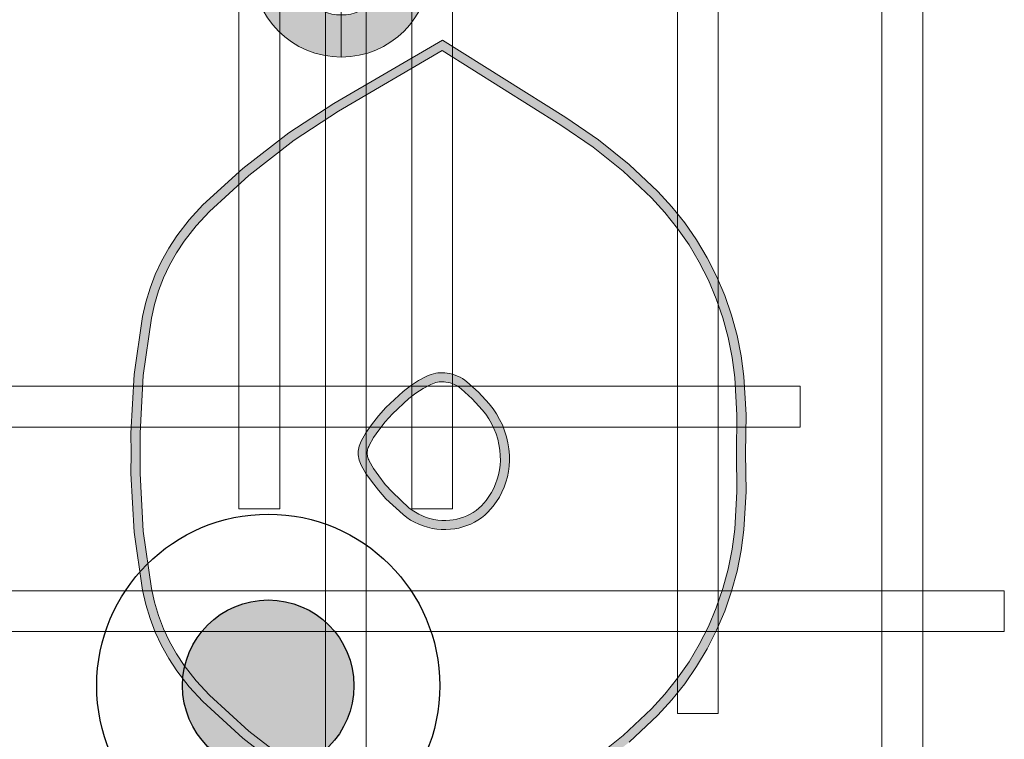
# Model space of a CAD drawing. Header units: millimetres. Extents: x -1097 to 37269, y -9172 to 9131.
# Tile 9 of 36: x 3374 to 3805, y -1608 to -1294. Entities that reach past the tile are written whole.
import ezdxf
from ezdxf.enums import TextEntityAlignment as Align

# ---------------------------------------------------------------- set-up
doc = ezdxf.new("R2010")
doc.units = ezdxf.units.MM
doc.layers.add('Ceiling', color=14, linetype='Continuous', lineweight=9)
doc.layers.add('Lighting (Ceiling)', color=160, linetype='Continuous', lineweight=15)
doc.layers.add('FIRE', color=1, linetype='Continuous', lineweight=20, true_color=0xff0000)
doc.layers.add('LIGHTING', color=6, linetype='Continuous', lineweight=20, true_color=0xff00ff)
doc.layers.add('FIRE-SPKLR-EQP', color=1, linetype='Continuous', true_color=0xff0000)
doc.layers.add('RCP LAYOUT', color=9, linetype='Continuous', true_color=0x808080)
doc.styles.get("Standard").update_dxf_attribs({"font": 'arial.ttf'})

# ---------------------------------------------------------------- blocks, each defined once
blk = doc.blocks.new('SPKLR-EQP-PENDENT-68C')
at = {"layer": 'FIRE-SPKLR-EQP'}
h = blk.add_hatch(color=256, dxfattribs=at)
h.dxf.hatch_style = 1
h.paths.add_polyline_path([(37.5, 0, 1), (-37.5, 0, 1)])
for radius in [75, 37.5]:
    blk.add_circle((0, 0), radius, dxfattribs=at)
blk = doc.blocks.new('A$C86f38443')
at = {"layer": 'FIRE'}
blk.add_blockref('SPKLR-EQP-PENDENT-68C', (3483.02, -1584.99), dxfattribs=at)
blk = doc.blocks.new('cl')
at = {"layer": 'Lighting (Ceiling)'}
h = blk.add_hatch(color=0, dxfattribs=at)
h.dxf.hatch_style = 1
h.paths.add_polyline_path([(1.533, 0.03, 1), (-1.533, 0.03, 1)])
h.paths.add_polyline_path([(-0.806, 0.03, -1), (0.806, 0.03, -1)], flags=16)
at = {"layer": 'Lighting (Ceiling)', "color": 0}
for p, q in [((0, 1.562), (0, -1.503)), ((-1.533, 0.03), (1.533, 0.03))]:
    blk.add_line(p, q, dxfattribs=at)
for radius in [1.533, 0.806]:
    blk.add_circle((0, 0.03), radius, dxfattribs=at)
at = {"color": 0}
blk.add_attdef('NAME', text='', height=5, dxfattribs=at).set_placement((0.838, 2.713), align=Align.MIDDLE_CENTER)
blk = doc.blocks.new('A$Cbacd199c')
at = {"layer": 'LIGHTING', "ltscale": 0.25}
h = blk.add_hatch(color=256, dxfattribs=at)
h.dxf.hatch_style = 1
h.paths.add_polyline_path([(3678.97, -1550.92), (3675.51, -1559.08), (3671.54, -1566.93), (3667.03, -1574.48), (3662.02, -1581.72), (3656.52, -1588.6), (3650.56, -1595.09), (3638.24, -1606.67), (3625.05, -1617.27), (3611.01, -1626.85), (3559.13, -1659.41), (3513.82, -1632.9), (3494.3, -1620.21), (3474.52, -1604.8), (3457.28, -1589.11), (3451.47, -1582.87), (3446.25, -1576.13), (3442.89, -1571), (3439.89, -1565.63), (3437.28, -1560.07), (3435.08, -1554.34), (3433.28, -1548.47), (3431.92, -1542.51), (3428.29, -1517.46), (3426.97, -1492.16), (3427.05, -1483.39), (3426.97, -1474.62), (3428.29, -1449.31), (3431.92, -1424.27), (3433.28, -1418.31), (3435.08, -1412.43), (3437.28, -1406.7), (3439.89, -1401.14), (3442.89, -1395.77), (3446.25, -1390.64), (3451.47, -1383.91), (3457.28, -1377.67), (3474.52, -1361.98), (3494.3, -1346.56), (3513.82, -1333.87), (3559.13, -1307.37), (3611.01, -1339.92), (3625.05, -1349.51), (3638.24, -1360.1), (3650.56, -1371.69), (3656.52, -1378.17), (3662.02, -1385.05), (3667.03, -1392.29), (3671.54, -1399.85), (3675.51, -1407.69), (3678.97, -1415.86), (3681.86, -1424.23), (3684.17, -1432.78), (3685.9, -1441.47), (3687.03, -1450.25), (3687.99, -1466.71), (3687.75, -1483.39), (3687.99, -1500.07), (3687.03, -1516.52), (3685.9, -1525.3), (3684.17, -1533.99), (3681.86, -1542.54)], flags=16)
h.paths.add_polyline_path([(3691.96, -1500.15), (3690.99, -1516.89), (3689.82, -1525.94), (3688.04, -1534.89), (3685.65, -1543.71), (3682.67, -1552.34), (3679.11, -1560.75), (3675.02, -1568.84), (3670.37, -1576.63), (3665.2, -1584.09), (3659.53, -1591.19), (3653.38, -1597.88), (3640.85, -1609.67), (3627.42, -1620.46), (3613.19, -1630.18), (3559.2, -1664.05), (3511.73, -1636.28), (3492, -1623.45), (3471.96, -1607.84), (3454.48, -1591.93), (3448.44, -1585.44), (3443.01, -1578.44), (3439.49, -1573.06), (3436.36, -1567.45), (3433.63, -1561.63), (3431.32, -1555.63), (3429.45, -1549.49), (3428.01, -1543.24), (3424.33, -1517.85), (3423, -1492.24), (3423.08, -1483.39), (3423, -1474.53), (3424.33, -1448.92), (3428.01, -1423.54), (3429.45, -1417.28), (3431.32, -1411.14), (3433.63, -1405.15), (3436.36, -1399.33), (3439.49, -1393.71), (3443.01, -1388.33), (3448.44, -1381.33), (3454.48, -1374.84), (3471.96, -1358.94), (3492, -1343.33), (3511.73, -1330.49), (3559.2, -1302.73), (3613.19, -1336.6), (3627.42, -1346.32), (3640.85, -1357.1), (3653.38, -1368.89), (3659.53, -1375.59), (3665.2, -1382.68), (3670.37, -1390.14), (3675.02, -1397.93), (3679.11, -1406.02), (3682.67, -1414.43), (3685.65, -1423.07), (3688.04, -1431.88), (3689.82, -1440.83), (3690.99, -1449.88), (3691.96, -1466.62), (3691.72, -1483.39)])
h = blk.add_hatch(color=256, dxfattribs=at)
h.dxf.hatch_style = 1
h.paths.add_polyline_path([(3583.92, -1479.57), (3584.31, -1481.98), (3584.51, -1484.41), (3584.54, -1486.51), (3584.42, -1488.6), (3584.15, -1490.68), (3583.74, -1492.74), (3583.17, -1494.76), (3582.47, -1496.74), (3581.63, -1498.66), (3580.65, -1500.52), (3579.54, -1502.31), (3578.31, -1504.02), (3577.32, -1505.2), (3576.25, -1506.32), (3575.11, -1507.36), (3573.89, -1508.32), (3572.61, -1509.19), (3571.28, -1509.98), (3569.89, -1510.68), (3568.46, -1511.27), (3566.99, -1511.77), (3565.48, -1512.17), (3563.96, -1512.47), (3562.42, -1512.66), (3560.67, -1512.75), (3558.92, -1512.72), (3557.18, -1512.57), (3555.45, -1512.29), (3553.75, -1511.89), (3552.08, -1511.38), (3550.45, -1510.75), (3548.87, -1510), (3547.35, -1509.15), (3545.9, -1508.19), (3544.55, -1507.16), (3537.31, -1500.44), (3534.21, -1496.98), (3531.33, -1493.29), (3529.12, -1490.03), (3527.15, -1486.64), (3526.94, -1486.19), (3526.75, -1485.73), (3526.59, -1485.25), (3526.47, -1484.77), (3526.39, -1484.28), (3526.33, -1483.78), (3526.32, -1483.28), (3526.33, -1482.79), (3526.39, -1482.29), (3526.47, -1481.8), (3526.59, -1481.32), (3526.75, -1480.84), (3526.94, -1480.38), (3527.15, -1479.93), (3529.12, -1476.53), (3531.33, -1473.28), (3534.21, -1469.59), (3537.31, -1466.13), (3544.55, -1459.41), (3547.56, -1457.12), (3550.79, -1455.06), (3554.18, -1453.25), (3554.85, -1452.95), (3555.55, -1452.69), (3556.27, -1452.48), (3557, -1452.32), (3557.74, -1452.2), (3558.49, -1452.13), (3559.23, -1452.12), (3559.98, -1452.15), (3560.73, -1452.23), (3561.64, -1452.39), (3562.53, -1452.61), (3563.41, -1452.9), (3564.26, -1453.24), (3565.09, -1453.64), (3565.89, -1454.09), (3566.65, -1454.59), (3567.36, -1455.14), (3572.22, -1459.51), (3576.64, -1464.31), (3578.13, -1466.23), (3579.49, -1468.26), (3580.7, -1470.39), (3581.75, -1472.59), (3582.64, -1474.87), (3583.37, -1477.2)], flags=16)
h.paths.add_polyline_path([(3545.29, -1512.54), (3547.05, -1513.54), (3548.88, -1514.4), (3550.77, -1515.13), (3552.71, -1515.73), (3554.69, -1516.19), (3556.69, -1516.51), (3558.71, -1516.69), (3560.74, -1516.72), (3562.77, -1516.61), (3564.58, -1516.39), (3566.37, -1516.04), (3568.13, -1515.58), (3569.86, -1514.99), (3571.55, -1514.29), (3573.18, -1513.47), (3574.75, -1512.55), (3576.25, -1511.52), (3577.68, -1510.39), (3579.02, -1509.16), (3580.28, -1507.85), (3581.44, -1506.46), (3582.84, -1504.52), (3584.1, -1502.49), (3585.21, -1500.38), (3586.16, -1498.2), (3586.96, -1495.96), (3587.6, -1493.66), (3588.07, -1491.33), (3588.38, -1488.97), (3588.51, -1486.6), (3588.48, -1484.22), (3588.25, -1481.5), (3587.82, -1478.81), (3587.2, -1476.15), (3586.39, -1473.55), (3585.4, -1471.01), (3584.22, -1468.55), (3582.87, -1466.17), (3581.35, -1463.9), (3579.67, -1461.74), (3575.01, -1456.68), (3569.9, -1452.08), (3568.95, -1451.36), (3567.96, -1450.7), (3566.93, -1450.12), (3565.86, -1449.6), (3564.75, -1449.16), (3563.62, -1448.79), (3562.46, -1448.51), (3561.29, -1448.3), (3560.28, -1448.19), (3559.28, -1448.15), (3558.27, -1448.17), (3557.26, -1448.26), (3556.26, -1448.41), (3555.28, -1448.63), (3554.31, -1448.92), (3553.36, -1449.27), (3552.44, -1449.68), (3548.78, -1451.63), (3545.29, -1453.86), (3541.99, -1456.36), (3534.47, -1463.34), (3531.17, -1467.04), (3528.11, -1470.94), (3525.76, -1474.42), (3523.65, -1478.06), (3523.31, -1478.76), (3523.02, -1479.48), (3522.78, -1480.22), (3522.59, -1480.97), (3522.45, -1481.74), (3522.37, -1482.51), (3522.34, -1483.28), (3522.37, -1484.06), (3522.45, -1484.83), (3522.59, -1485.6), (3522.78, -1486.35), (3523.02, -1487.09), (3523.31, -1487.81), (3523.65, -1488.51), (3525.76, -1492.14), (3528.11, -1495.63), (3531.17, -1499.53), (3534.47, -1503.22), (3541.99, -1510.2), (3543.6, -1511.43)])
at = {"layer": 'LIGHTING'}
for points in [[(3492, -1623.45), (3471.96, -1607.84), (3454.48, -1591.93), (3448.44, -1585.44), (3443.01, -1578.44), (3439.49, -1573.06), (3436.36, -1567.45), (3433.63, -1561.63), (3431.32, -1555.63), (3429.45, -1549.49), (3428.01, -1543.24), (3424.33, -1517.85), (3423, -1492.24), (3423.08, -1483.39), (3423, -1474.53), (3424.33, -1448.92), (3428.01, -1423.54), (3429.45, -1417.28), (3431.32, -1411.14), (3433.63, -1405.15), (3436.36, -1399.33), (3439.49, -1393.71), (3443.01, -1388.33), (3448.44, -1381.33), (3454.48, -1374.84), (3471.96, -1358.94), (3492, -1343.33), (3511.73, -1330.49), (3559.2, -1302.73), (3613.19, -1336.6), (3627.42, -1346.32), (3640.85, -1357.1), (3653.38, -1368.89), (3659.53, -1375.59), (3665.2, -1382.68), (3670.37, -1390.14), (3675.02, -1397.93), (3679.11, -1406.02), (3682.67, -1414.43), (3685.65, -1423.07), (3688.04, -1431.88), (3689.82, -1440.83), (3690.99, -1449.88), (3691.96, -1466.62), (3691.72, -1483.39), (3691.96, -1500.15), (3690.99, -1516.89), (3689.82, -1525.94), (3688.04, -1534.89), (3685.65, -1543.71), (3682.67, -1552.34), (3679.11, -1560.75), (3675.02, -1568.84), (3670.37, -1576.63), (3665.2, -1584.09), (3659.53, -1591.19), (3653.38, -1597.88), (3640.85, -1609.67)], [(3494.3, -1620.21), (3474.52, -1604.8), (3457.28, -1589.11), (3451.47, -1582.87), (3446.25, -1576.13), (3442.89, -1571), (3439.89, -1565.63), (3437.28, -1560.07), (3435.08, -1554.34), (3433.28, -1548.47), (3431.92, -1542.51), (3428.29, -1517.46), (3426.97, -1492.16), (3427.05, -1483.39), (3426.97, -1474.62), (3428.29, -1449.31), (3431.92, -1424.27), (3433.28, -1418.31), (3435.08, -1412.43), (3437.28, -1406.7), (3439.89, -1401.14), (3442.89, -1395.77), (3446.25, -1390.64), (3451.47, -1383.91), (3457.28, -1377.67), (3474.52, -1361.98), (3494.3, -1346.56), (3513.82, -1333.87), (3559.13, -1307.37), (3611.01, -1339.92), (3625.05, -1349.51), (3638.24, -1360.1), (3650.56, -1371.69), (3656.52, -1378.17), (3662.02, -1385.05), (3667.03, -1392.29), (3671.54, -1399.85), (3675.51, -1407.69), (3678.97, -1415.86), (3681.86, -1424.23), (3684.17, -1432.78), (3685.9, -1441.47), (3687.03, -1450.25), (3687.99, -1466.71), (3687.75, -1483.39), (3687.99, -1500.07), (3687.03, -1516.52), (3685.9, -1525.3), (3684.17, -1533.99), (3681.86, -1542.54), (3678.97, -1550.92), (3675.51, -1559.08), (3671.54, -1566.93), (3667.03, -1574.48), (3662.02, -1581.72), (3656.52, -1588.6), (3650.56, -1595.09), (3638.24, -1606.67), (3625.05, -1617.27)]]:
    blk.add_lwpolyline(points, dxfattribs=at)
for points in [[(3545.29, -1512.54), (3547.05, -1513.54), (3548.88, -1514.4), (3550.77, -1515.13), (3552.71, -1515.73), (3554.69, -1516.19), (3556.69, -1516.51), (3558.71, -1516.69), (3560.74, -1516.72), (3562.77, -1516.61), (3564.58, -1516.39), (3566.37, -1516.04), (3568.13, -1515.58), (3569.86, -1514.99), (3571.55, -1514.29), (3573.18, -1513.47), (3574.75, -1512.55), (3576.25, -1511.52), (3577.68, -1510.39), (3579.02, -1509.16), (3580.28, -1507.85), (3581.44, -1506.46), (3582.84, -1504.52), (3584.1, -1502.49), (3585.21, -1500.38), (3586.16, -1498.2), (3586.96, -1495.96), (3587.6, -1493.66), (3588.07, -1491.33), (3588.38, -1488.97), (3588.51, -1486.6), (3588.48, -1484.22), (3588.25, -1481.5), (3587.82, -1478.81), (3587.2, -1476.15), (3586.39, -1473.55), (3585.4, -1471.01), (3584.22, -1468.55), (3582.87, -1466.17), (3581.35, -1463.9), (3579.67, -1461.74), (3575.01, -1456.68), (3569.9, -1452.08), (3568.95, -1451.36), (3567.96, -1450.7), (3566.93, -1450.12), (3565.86, -1449.6), (3564.75, -1449.16), (3563.62, -1448.79), (3562.46, -1448.51), (3561.29, -1448.3), (3560.28, -1448.19), (3559.28, -1448.15), (3558.27, -1448.17), (3557.26, -1448.26), (3556.26, -1448.41), (3555.28, -1448.63), (3554.31, -1448.92), (3553.36, -1449.27), (3552.44, -1449.68), (3548.78, -1451.63), (3545.29, -1453.86), (3541.99, -1456.36), (3534.47, -1463.34), (3531.17, -1467.04), (3528.11, -1470.94), (3525.76, -1474.42), (3523.65, -1478.06), (3523.31, -1478.76), (3523.02, -1479.48), (3522.78, -1480.22), (3522.59, -1480.97), (3522.45, -1481.74), (3522.37, -1482.51), (3522.34, -1483.28), (3522.37, -1484.06), (3522.45, -1484.83), (3522.59, -1485.6), (3522.78, -1486.35), (3523.02, -1487.09), (3523.31, -1487.81), (3523.65, -1488.51), (3525.76, -1492.14), (3528.11, -1495.63), (3531.17, -1499.53), (3534.47, -1503.22), (3541.99, -1510.2), (3543.6, -1511.43)], [(3583.92, -1479.57), (3584.31, -1481.98), (3584.51, -1484.41), (3584.54, -1486.51), (3584.42, -1488.6), (3584.15, -1490.68), (3583.74, -1492.74), (3583.17, -1494.76), (3582.47, -1496.74), (3581.63, -1498.66), (3580.65, -1500.52), (3579.54, -1502.31), (3578.31, -1504.02), (3577.32, -1505.2), (3576.25, -1506.32), (3575.11, -1507.36), (3573.89, -1508.32), (3572.61, -1509.19), (3571.28, -1509.98), (3569.89, -1510.68), (3568.46, -1511.27), (3566.99, -1511.77), (3565.48, -1512.17), (3563.96, -1512.47), (3562.42, -1512.66), (3560.67, -1512.75), (3558.92, -1512.72), (3557.18, -1512.57), (3555.45, -1512.29), (3553.75, -1511.89), (3552.08, -1511.38), (3550.45, -1510.75), (3548.87, -1510), (3547.35, -1509.15), (3545.9, -1508.19), (3544.55, -1507.16), (3537.31, -1500.44), (3534.21, -1496.98), (3531.33, -1493.29), (3529.12, -1490.03), (3527.15, -1486.64), (3526.94, -1486.19), (3526.75, -1485.73), (3526.59, -1485.25), (3526.47, -1484.77), (3526.39, -1484.28), (3526.33, -1483.78), (3526.32, -1483.28), (3526.33, -1482.79), (3526.39, -1482.29), (3526.47, -1481.8), (3526.59, -1481.32), (3526.75, -1480.84), (3526.94, -1480.38), (3527.15, -1479.93), (3529.12, -1476.53), (3531.33, -1473.28), (3534.21, -1469.59), (3537.31, -1466.13), (3544.55, -1459.41), (3547.56, -1457.12), (3550.79, -1455.06), (3554.18, -1453.25), (3554.85, -1452.95), (3555.55, -1452.69), (3556.27, -1452.48), (3557, -1452.32), (3557.74, -1452.2), (3558.49, -1452.13), (3559.23, -1452.12), (3559.98, -1452.15), (3560.73, -1452.23), (3561.64, -1452.39), (3562.53, -1452.61), (3563.41, -1452.9), (3564.26, -1453.24), (3565.09, -1453.64), (3565.89, -1454.09), (3566.65, -1454.59), (3567.36, -1455.14), (3572.22, -1459.51), (3576.64, -1464.31), (3578.13, -1466.23), (3579.49, -1468.26), (3580.7, -1470.39), (3581.75, -1472.59), (3582.64, -1474.87), (3583.37, -1477.2)]]:
    blk.add_lwpolyline(points, close=True, dxfattribs=at)
at = {"layer": 'LIGHTING', "xscale": 25.32885420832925, "yscale": 25.32885420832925, "zscale": 25.32885420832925}
blk.add_blockref('cl', (3514.96, -1272.13), dxfattribs=at)
blk = doc.blocks.new('ceiling inst 2')
at = {"layer": 'Ceiling', "color": 8, "lineweight": 0, "ltscale": 0.25, "true_color": 0x808080}
for points in [[(1722761.604, -79108.617), (1722762.308, -79108.617), (1722762.308, -79057.793), (1722761.604, -79057.793)], [(1722752.023, -79098.062), (1722752.726, -79098.062), (1722752.726, -79068.348), (1722752.023, -79068.348)], [(1722756.248, -79094.544), (1722755.545, -79094.544), (1722755.545, -79071.866), (1722756.248, -79071.866)], [(1722760.822, -79091.026), (1722760.118, -79091.026), (1722760.118, -79075.385), (1722760.822, -79075.385)], [(1722763.094, -79091.026), (1722763.797, -79091.026), (1722763.797, -79075.385), (1722763.094, -79075.385)], [(1722769.778, -79089.618), (1722769.778, -79088.915), (1722754.137, -79088.915), (1722754.137, -79089.618)], [(1722773.297, -79093.136), (1722773.297, -79092.433), (1722750.619, -79092.433), (1722750.619, -79093.136)]]:
    blk.add_lwpolyline(points, close=True, dxfattribs=at)
blk = doc.blocks.new('grid 2')
at = {"color": 8, "true_color": 0x808080, "xscale": -1}
blk.add_blockref('ceiling inst 2', (3444354.934, 166.488), dxfattribs=at)
blk = doc.blocks.new('IRISH HOUSE-RCP LAYOUT')
at = {"xscale": 25.4, "yscale": 25.4, "zscale": 25.4}
blk.add_blockref('grid 2', (-43724944.67, 2003175.56), dxfattribs=at)

msp = doc.modelspace()

# ---------------------------------------------------------------- block references
msp.add_blockref('A$Cbacd199c', (0, 0))
at = {"layer": 'FIRE'}
msp.add_blockref('A$C86f38443', (0, 0), dxfattribs=at)
at = {"layer": 'RCP LAYOUT'}
msp.add_blockref('IRISH HOUSE-RCP LAYOUT', (0, 0), dxfattribs=at)

doc.saveas('drawing.dxf')
